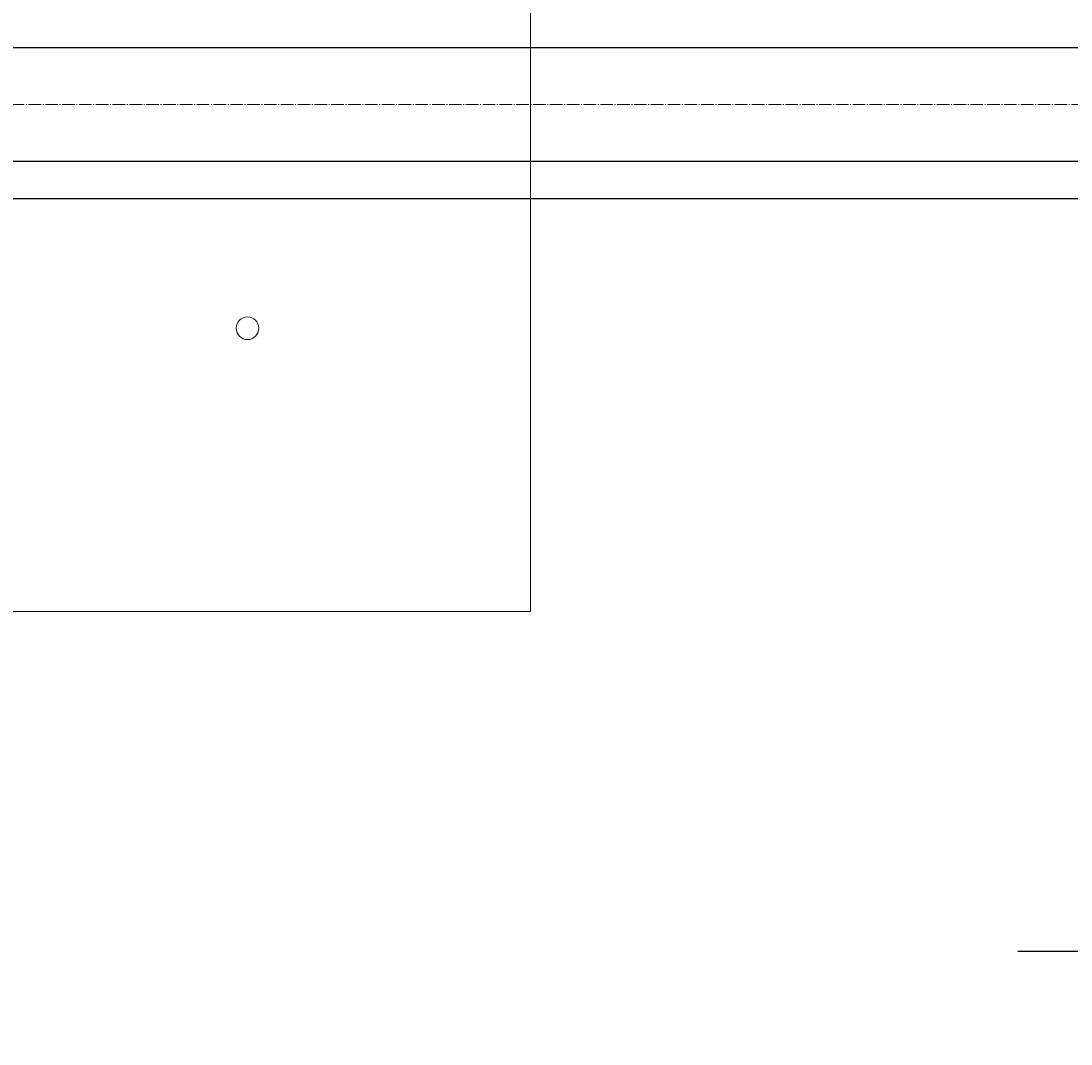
# Model space of a CAD drawing. Header units: centimetres. Extents: x -228435 to 46820, y -89367 to 152985.
# Tile 115 of 256: x -15040 to -13186, y 22836 to 24643. Entities that reach past the tile are written whole.
import ezdxf

# ---------------------------------------------------------------- set-up
doc = ezdxf.new("R2010")
doc.units = ezdxf.units.CM
doc.header["$LTSCALE"] = 50
doc.header["$PDMODE"] = 35
doc.header["$PDSIZE"] = 0.1
for name, pattern in [('CADVENT_CENTERLINE', [9.9, 7.4, -1, 0.5, -1]), ('Kondygnacja  -0_5$0$HIDDEN', [9.525, 6.35, -3.175]), ('Kondygnacja  -0_5$0$HIDDEN2', [4.7625, 3.175, -1.5875]), ('Osie rzutów$0$DASHDOT2', [12.7, 6.35, -3.175, 0, -3.175])]:
    doc.linetypes.add(name, pattern=pattern)
doc.layers.get('0').update_dxf_attribs({"color": 8})
doc.layers.get('DEFPOINTS').update_dxf_attribs({"color": 8})
for name, color, linetype, lineweight in [('bgde-nawiewCEN', 7, 'Continuous', 13), ('Kondygnacja  -0_5$0$ARCH_INFO_WYMIARY', 8, 'Continuous', 9), ('SU Lampy kwadratowe  -05$0$ARCH_SUFITY_PODWIESZANE', 8, 'Continuous', 9)]:
    doc.layers.add(name, color=color, linetype=linetype, lineweight=lineweight)
for name, color, linetype in [('bgde-nawiewEXP', 250, 'Continuous'), ('Kondygnacja  -0_5$0$ARCH_KONSTR_POWYŻEJ RZUTU', 8, 'Kondygnacja  -0_5$0$HIDDEN'), ('Kondygnacja  -0_5$0$ARCH_KONSTR_POWYŻEJ RZUTU_IST', 8, 'Kondygnacja  -0_5$0$HIDDEN2'), ('Osie rzutów$0$ARCH_INFO_OSIE_IST', 8, 'Osie rzutów$0$DASHDOT2'), ('Osie rzutów$0$ARCH_INFO_OSIE_OPISY_IST', 8, 'Continuous')]:
    doc.layers.add(name, color=color, linetype=linetype)
doc.styles.add('Kondygnacja  -0_5$0$Romans', font='Romans.shx', dxfattribs={"width": 0.7})
doc.dimstyles.new('Kondygnacja  -0_5$0$Wymiary 1-100', dxfattribs={"dimtxt": 12, "dimasz": 10, "dimexe": 5, "dimexo": 0, "dimgap": 4, "dimtad": 1, "dimrnd": 0.5, "dimzin": 12, "dimdsep": 46, "dimtxsty": 'Kondygnacja  -0_5$0$Romans', "dimblk": 'Kondygnacja  -0_5$0$_Oblique', "dimcen": 10, "dimdle": 10, "dimclrt": 55, "dimazin": 0, "dimtfac": 1, "dimtmove": 1, "dimatfit": 3, "dimfxl": 8, "dimfxlon": 1, "dimtolj": 1, "dimtzin": 0, "dimarcsym": 0})

# ---------------------------------------------------------------- blocks, each defined once
blk = doc.blocks.new('Osie rzutów')
at = {"layer": 'Osie rzutów$0$ARCH_INFO_OSIE_IST', "ltscale": 10}
blk.add_line((4436.04, 6800), (15156.54, 6800), dxfattribs=at)
blk = doc.blocks.new('SU Lampy kwadratowe  -05$0$moduł sufitu')
at = {"layer": 'SU Lampy kwadratowe  -05$0$ARCH_SUFITY_PODWIESZANE'}
blk.add_lwpolyline([(60, -360), (240, -360), (240, -540), (60, -540)], close=True, dxfattribs=at)
blk.add_circle((190, -490), 2, dxfattribs=at)
blk = doc.blocks.new('SU Lampy kwadratowe  -05')
at = {"layer": 'SU Lampy kwadratowe  -05$0$ARCH_SUFITY_PODWIESZANE'}
blk.add_blockref('SU Lampy kwadratowe  -05$0$moduł sufitu', (10460, 7400), dxfattribs=at)
blk = doc.blocks.new('Kondygnacja  -0_5$0$konstrukcja istniejąca -0.5')
at = {"layer": 'Kondygnacja  -0_5$0$ARCH_KONSTR_POWYŻEJ RZUTU_IST', "ltscale": 10}
blk.add_lwpolyline([(10982, 6932.89), (9938, 6932.89)], dxfattribs=at)
blk = doc.blocks.new('Kondygnacja  -0_5$0$_Oblique')
at = {"color": 0, "linetype": 'ByBlock', "lineweight": -2}
blk.add_line((-0.5, -0.5), (0.5, 0.5), dxfattribs=at)
blk = doc.blocks.new('*D212')
at = {"layer": 'DEFPOINTS', "color": 0}
for p in [(-30586.3, 81900), (-30681.1, 12489.5), (9064, 12489.5)]:
    blk.add_point(p, dxfattribs=at)
at = {"layer": 'Kondygnacja  -0_5$0$ARCH_INFO_WYMIARY', "color": 0, "lineweight": -2}
for p, q in [((-30673.1, 81900), (-30686.1, 81900)), ((-30681.1, 81910), (-30681.1, 12479.5)), ((-30673.1, 12489.5), (-30686.1, 12489.5))]:
    blk.add_line(p, q, dxfattribs=at)
at = {"layer": 'Kondygnacja  -0_5$0$ARCH_INFO_WYMIARY', "color": 0, "lineweight": -2, "xscale": 10, "yscale": 10, "zscale": 10}
for p, rotation in [((-30681.1, 81900), 90), ((-30681.1, 12489.5), 270)]:
    blk.add_blockref('Kondygnacja  -0_5$0$_Oblique', p, dxfattribs=dict(at, rotation=rotation))
at = {"layer": 'Kondygnacja  -0_5$0$ARCH_INFO_WYMIARY', "color": 55, "insert": (-30691.1, 47194.8), "char_height": 12, "attachment_point": 5, "rotation": 90, "style": 'Kondygnacja  -0_5$0$Romans'}
blk.add_mtext('\\A1;69410.5', dxfattribs=at)

msp = doc.modelspace()

# ---------------------------------------------------------------- linework, layer by layer
at = {"layer": 'bgde-nawiewCEN', "linetype": 'CADVENT_CENTERLINE', "ltscale": 0.06}
msp.add_line((-15323.634, 24495.218), (-12781.389, 24495.218), dxfattribs=at)
at = {"layer": 'bgde-nawiewEXP', "linetype": 'Continuous'}
msp.add_lwpolyline([(-15323.634, 24395.218), (-12781.389, 24395.218), (-12781.389, 24595.218), (-15323.634, 24595.218), (-15323.634, 24402.83)], close=True, dxfattribs=at)

# ---------------------------------------------------------------- block references
at = {"layer": 'Kondygnacja  -0_5$0$ARCH_KONSTR_POWYŻEJ RZUTU', "xscale": 10, "yscale": 10, "zscale": 10}
msp.add_blockref('Kondygnacja  -0_5$0$konstrukcja istniejąca -0.5', (-121140, -45000), dxfattribs=at)
at = {"layer": 'Osie rzutów$0$ARCH_INFO_OSIE_OPISY_IST', "xscale": 10, "yscale": 10, "zscale": 10}
msp.add_blockref('Osie rzutów', (-121140, -45000), dxfattribs=at)
at = {"layer": 'SU Lampy kwadratowe  -05$0$ARCH_SUFITY_PODWIESZANE', "xscale": 10, "yscale": 10, "zscale": 10}
msp.add_blockref('SU Lampy kwadratowe  -05', (-121140, -45000), dxfattribs=at)

# ---------------------------------------------------------------- dimensions: what is measured, and where the dimension line sits
at = {"layer": 'Kondygnacja  -0_5$0$ARCH_INFO_WYMIARY'}
dim = msp.add_linear_dim(base=(-30681.114, 12489.5), p1=(-30586.301, 81900), p2=(9064, 12489.5), angle=90, dimstyle='Kondygnacja  -0_5$0$Wymiary 1-100', dxfattribs=at)
dim.commit()
dim.dimension.update_dxf_attribs({"geometry": '*D212', "text_midpoint": (-30691.114, 47194.75)})

doc.saveas('drawing.dxf')
